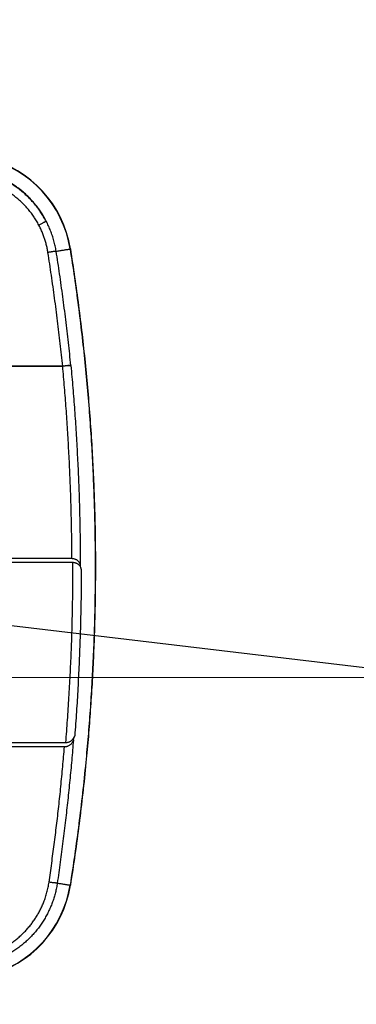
# Model space of a CAD drawing. Header units: millimetres. Extents: x -848 to 77789, y -17557 to 12238.
# Tile 50 of 79: x 72035 to 72213, y -12506 to -11987. Entities that reach past the tile are written whole.
import ezdxf
from ezdxf import colors
from ezdxf.entities.mleader import LeaderData, LeaderLine
from ezdxf.math import Vec2, Vec3

# ---------------------------------------------------------------- set-up
doc = ezdxf.new("R2010")
doc.units = ezdxf.units.MM
doc.layers.add('RR_IWK_opisy_piony', color=7, linetype='Continuous', lineweight=13)
doc.styles.add('Garamond', font='GARA.TTF')

# ---------------------------------------------------------------- blocks, each defined once
blk = doc.blocks.new('A$C661458EC')
at = {"color": 7, "linetype": 'Continuous', "lineweight": 25}
for p, q in [((3.554, -1.754), (3.551, -1.754)), ((0.81, -3.125), (3.464, -3.125)), ((3.464, -3.125), (0.811, -3.125)), ((3.572, -5.372), (-3.669, -5.372)), ((3.584, -5.421), (-3.681, -5.421)), ((-3.598, -7.524), (3.501, -7.524)), ((3.485, -7.573), (-3.583, -7.573)), ((3.551, -9.191), (3.554, -9.191))]:
    blk.add_line(p, q, dxfattribs=at)
for centre, radius, start, end in [((2.274, -1.955), 1.293, 8.9572, 76.3421), ((2.274, -1.955), 1.296, 8.9572, 76.3421), ((2.274, -8.99), 1.293, 283.6579, 351.0428), ((2.274, -8.99), 1.296, 283.6579, 351.0428)]:
    blk.add_arc(centre, radius, start, end, dxfattribs=at)
blk.add_open_spline([(3.271, -1.428), (3.261, -1.411), (3.242, -1.376), (3.21, -1.326), (3.176, -1.277), (3.139, -1.23), (3.099, -1.186), (3.057, -1.143), (3.013, -1.103), (2.967, -1.065), (2.919, -1.03), (2.869, -0.997), (2.818, -0.967), (2.765, -0.939), (2.71, -0.915), (2.655, -0.893), (2.598, -0.875), (2.56, -0.865), (2.54, -0.86)], degree=3, dxfattribs=at)
for points, knots in [([(3.271, -1.428), (3.262, -1.412), (3.245, -1.379), (3.216, -1.331), (3.185, -1.286), (3.152, -1.243), (3.118, -1.203), (3.083, -1.164), (3.047, -1.128), (3.01, -1.094), (2.972, -1.063), (2.932, -1.032), (2.89, -1.003), (2.846, -0.976), (2.802, -0.951), (2.757, -0.928), (2.713, -0.908), (2.67, -0.891), (2.627, -0.876), (2.585, -0.863), (2.556, -0.855), (2.542, -0.852)], [0, 0, 0, 0, 0.058929, 0.11693, 0.174001, 0.23014, 0.285345, 0.339612, 0.392942, 0.44533, 0.496776, 0.547278, 0.602715, 0.656963, 0.71002, 0.761884, 0.812552, 0.86115, 0.908592, 0.954876, 1, 1, 1, 1]), ([(3.185, -1.474), (3.176, -1.458), (3.159, -1.426), (3.129, -1.38), (3.098, -1.336), (3.064, -1.293), (3.028, -1.252), (2.99, -1.213), (2.949, -1.177), (2.907, -1.142), (2.863, -1.11), (2.818, -1.08), (2.771, -1.052), (2.722, -1.027), (2.673, -1.005), (2.622, -0.985), (2.57, -0.968), (2.535, -0.959), (2.517, -0.954)], [0, 0, 0, 0, 0.0625765, 0.124985, 0.187401, 0.2499998, 0.3125652, 0.37497, 0.4373898, 0.4999998, 0.5625652, 0.62497, 0.6873898, 0.7499998, 0.8125765, 0.874985, 0.937401, 1, 1, 1, 1]), ([(3.185, -1.474), (3.189, -1.471), (3.199, -1.466), (3.213, -1.459), (3.227, -1.452), (3.24, -1.445), (3.251, -1.439), (3.26, -1.434), (3.267, -1.43), (3.27, -1.429), (3.271, -1.428)], [0, 0, 0, 0, 0.118599, 0.241606, 0.36957, 0.499592, 0.629346, 0.757068, 0.880964, 1, 1, 1, 1]), ([(3.292, -1.795), (3.289, -1.779), (3.284, -1.748), (3.273, -1.701), (3.26, -1.656), (3.245, -1.61), (3.227, -1.564), (3.208, -1.518), (3.192, -1.489), (3.185, -1.474)], [0, 0, 0, 0, 0.140785, 0.280853, 0.420471, 0.55991, 0.706092, 0.852686, 1, 1, 1, 1]), ([(3.388, -1.78), (3.384, -1.759), (3.377, -1.719), (3.362, -1.658), (3.345, -1.599), (3.323, -1.541), (3.299, -1.484), (3.28, -1.447), (3.271, -1.428)], [0, 0, 0, 0, 0.16751, 0.334076, 0.500153, 0.666196, 0.832661, 1, 1, 1, 1]), ([(3.388, -1.78), (3.386, -1.78), (3.384, -1.78), (3.376, -1.782), (3.366, -1.783), (3.353, -1.785), (3.339, -1.787), (3.324, -1.79), (3.308, -1.792), (3.297, -1.794), (3.292, -1.795)], [0, 0, 0, 0, 0.118796, 0.242755, 0.370411, 0.5, 0.629588, 0.757244, 0.881203, 1, 1, 1, 1]), ([(3.464, -3.125), (3.454, -3.036), (3.436, -2.859), (3.404, -2.594), (3.37, -2.328), (3.333, -2.061), (3.305, -1.884), (3.292, -1.795)], [0, 0, 0, 0, 0.198745, 0.398092, 0.598067, 0.798695, 1, 1, 1, 1]), ([(3.388, -1.78), (3.396, -1.779), (3.412, -1.776), (3.435, -1.772), (3.456, -1.769), (3.475, -1.766), (3.493, -1.763), (3.51, -1.761), (3.525, -1.758), (3.539, -1.756), (3.547, -1.755), (3.551, -1.754)], [0, 0, 0, 0, 0.123543, 0.243811, 0.360962, 0.475154, 0.586543, 0.693366, 0.797785, 0.899947, 1, 1, 1, 1]), ([(3.56, -3.115), (3.551, -3.026), (3.532, -2.847), (3.501, -2.58), (3.466, -2.312), (3.429, -2.046), (3.402, -1.869), (3.388, -1.78)], [0, 0, 0, 0, 0.200078, 0.400091, 0.600066, 0.800028, 1, 1, 1, 1]), ([(3.551, -1.754), (3.568, -1.864), (3.602, -2.085), (3.647, -2.416), (3.688, -2.748), (3.724, -3.081), (3.756, -3.414), (3.782, -3.747), (3.804, -4.072), (3.82, -4.388), (3.832, -4.694), (3.84, -5.001), (3.844, -5.307), (3.844, -5.614), (3.841, -5.921), (3.833, -6.227), (3.821, -6.534), (3.805, -6.84), (3.786, -7.146), (3.762, -7.452), (3.733, -7.775), (3.697, -8.117), (3.654, -8.476), (3.606, -8.834), (3.569, -9.072), (3.551, -9.191)], [0, 0, 0, 0, 0.0448, 0.0896, 0.1344, 0.1792, 0.224, 0.2688, 0.3136, 0.354667, 0.395733, 0.4368, 0.477867, 0.518933, 0.56, 0.601067, 0.642134, 0.6832, 0.724267, 0.765334, 0.8064, 0.8548, 0.9032, 0.9516, 1, 1, 1, 1]), ([(3.554, -1.754), (3.571, -1.864), (3.605, -2.084), (3.65, -2.416), (3.691, -2.748), (3.727, -3.081), (3.758, -3.414), (3.785, -3.747), (3.806, -4.072), (3.823, -4.387), (3.835, -4.694), (3.843, -5.001), (3.847, -5.307), (3.847, -5.614), (3.843, -5.921), (3.835, -6.227), (3.824, -6.534), (3.808, -6.84), (3.788, -7.146), (3.765, -7.452), (3.736, -7.776), (3.7, -8.117), (3.657, -8.476), (3.609, -8.834), (3.572, -9.072), (3.554, -9.191)], [0, 0, 0, 0, 0.0448, 0.0896, 0.1344, 0.1792, 0.224, 0.2688, 0.3136, 0.354667, 0.395733, 0.4368, 0.477867, 0.518933, 0.56, 0.601067, 0.642134, 0.6832, 0.724267, 0.765334, 0.8064, 0.8548, 0.9032, 0.9516, 1, 1, 1, 1]), ([(3.56, -3.115), (3.56, -3.115), (3.558, -3.115), (3.555, -3.115), (3.551, -3.116), (3.546, -3.116), (3.54, -3.117), (3.534, -3.117), (3.525, -3.118), (3.515, -3.119), (3.503, -3.121), (3.492, -3.122), (3.482, -3.123), (3.472, -3.124), (3.466, -3.124), (3.464, -3.125)], [0, 0, 0, 0, 0.061945, 0.131877, 0.210044, 0.274147, 0.342889, 0.416124, 0.493596, 0.60049, 0.698787, 0.787925, 0.867732, 0.938322, 1, 1, 1, 1]), ([(3.561, -3.118), (3.559, -3.118), (3.556, -3.118), (3.549, -3.119), (3.538, -3.119), (3.526, -3.12), (3.511, -3.121), (3.496, -3.122), (3.48, -3.123), (3.469, -3.124), (3.464, -3.125)], [0, 0, 0, 0, 0.118841, 0.242826, 0.370491, 0.500073, 0.629645, 0.75728, 0.881218, 1, 1, 1, 1]), ([(3.572, -5.372), (3.572, -5.289), (3.57, -5.121), (3.566, -4.87), (3.558, -4.618), (3.549, -4.366), (3.536, -4.116), (3.522, -3.867), (3.505, -3.62), (3.486, -3.372), (3.471, -3.207), (3.464, -3.125)], [0, 0, 0, 0, 0.111634, 0.223335, 0.335114, 0.446981, 0.558949, 0.669025, 0.779219, 0.889541, 1, 1, 1, 1]), ([(3.56, -3.115), (3.56, -3.116), (3.56, -3.117), (3.561, -3.118), (3.561, -3.118)], [0, 0, 0, 0, 0.558952, 1, 1, 1, 1]), ([(3.561, -3.118), (3.568, -3.205), (3.584, -3.379), (3.604, -3.639), (3.621, -3.899), (3.636, -4.16), (3.648, -4.419), (3.658, -4.677), (3.664, -4.934), (3.669, -5.19), (3.669, -5.361), (3.67, -5.447)], [0, 0, 0, 0, 0.112033, 0.224034, 0.336012, 0.447978, 0.559943, 0.669918, 0.779912, 0.889936, 1, 1, 1, 1]), ([(3.574, -5.372), (3.573, -5.372), (3.573, -5.372), (3.572, -5.372), (3.572, -5.372)], [0, 0, 0, 0, 0.5599573, 1, 1, 1, 1]), ([(3.574, -5.372), (3.579, -5.373), (3.589, -5.373), (3.603, -5.377), (3.615, -5.381), (3.625, -5.386), (3.634, -5.392), (3.642, -5.399), (3.65, -5.407), (3.656, -5.416), (3.662, -5.426), (3.667, -5.436), (3.669, -5.443), (3.67, -5.447)], [0, 0, 0, 0, 0.101331, 0.204724, 0.280422, 0.357306, 0.436595, 0.52119, 0.608498, 0.699459, 0.79758, 0.897477, 1, 1, 1, 1]), ([(3.501, -7.524), (3.508, -7.437), (3.521, -7.261), (3.538, -6.998), (3.553, -6.735), (3.565, -6.472), (3.574, -6.209), (3.58, -5.946), (3.584, -5.684), (3.584, -5.508), (3.584, -5.421)], [0, 0, 0, 0, 0.125255, 0.250411, 0.37548, 0.500476, 0.625413, 0.750303, 0.875161, 1, 1, 1, 1]), ([(3.681, -5.496), (3.68, -5.49), (3.677, -5.479), (3.669, -5.466), (3.661, -5.455), (3.653, -5.447), (3.645, -5.44), (3.636, -5.434), (3.626, -5.429), (3.616, -5.426), (3.608, -5.423), (3.597, -5.421), (3.589, -5.421), (3.584, -5.421)], [0, 0, 0, 0, 0.1532393, 0.3010135, 0.3924931, 0.4799366, 0.5643202, 0.6438303, 0.7205689, 0.7958028, 0.8479733, 0.8990253, 1, 1, 1, 1]), ([(3.681, -5.496), (3.681, -5.588), (3.68, -5.774), (3.675, -6.053), (3.667, -6.331), (3.656, -6.61), (3.642, -6.888), (3.626, -7.166), (3.612, -7.352), (3.605, -7.444)], [0, 0, 0, 0, 0.142813, 0.285671, 0.428555, 0.571449, 0.714333, 0.857189, 1, 1, 1, 1]), ([(3.681, -5.496), (3.679, -5.486), (3.675, -5.47), (3.671, -5.454), (3.67, -5.447)], [0, 0, 0, 0, 0.56, 1, 1, 1, 1]), ([(3.501, -7.524), (3.506, -7.524), (3.517, -7.523), (3.532, -7.52), (3.544, -7.515), (3.554, -7.51), (3.564, -7.503), (3.573, -7.496), (3.581, -7.487), (3.589, -7.478), (3.595, -7.467), (3.601, -7.456), (3.604, -7.448), (3.605, -7.444)], [0, 0, 0, 0, 0.099172, 0.201429, 0.276643, 0.353399, 0.432838, 0.517895, 0.605758, 0.697298, 0.796363, 0.896994, 1, 1, 1, 1]), ([(3.589, -7.496), (3.592, -7.486), (3.597, -7.469), (3.603, -7.452), (3.605, -7.444)], [0, 0, 0, 0, 0.559992, 1, 1, 1, 1]), ([(3.305, -9.157), (3.315, -9.084), (3.336, -8.936), (3.365, -8.715), (3.393, -8.494), (3.419, -8.268), (3.443, -8.039), (3.465, -7.806), (3.479, -7.651), (3.485, -7.573)], [0, 0, 0, 0, 0.14007, 0.280098, 0.420094, 0.560071, 0.706705, 0.853343, 1, 1, 1, 1]), ([(3.589, -7.496), (3.583, -7.574), (3.57, -7.731), (3.548, -7.965), (3.524, -8.2), (3.497, -8.437), (3.468, -8.679), (3.436, -8.923), (3.413, -9.086), (3.401, -9.167)], [0, 0, 0, 0, 0.140004, 0.279985, 0.419955, 0.559927, 0.706582, 0.853268, 1, 1, 1, 1]), ([(3.507, -7.573), (3.503, -7.573), (3.496, -7.573), (3.488, -7.573), (3.485, -7.573)], [0, 0, 0, 0, 0.559741, 1, 1, 1, 1]), ([(3.589, -7.496), (3.587, -7.501), (3.584, -7.511), (3.577, -7.524), (3.568, -7.536), (3.557, -7.547), (3.546, -7.556), (3.533, -7.564), (3.52, -7.57), (3.511, -7.572), (3.507, -7.573)], [0, 0, 0, 0, 0.146531, 0.289277, 0.424257, 0.552961, 0.674088, 0.78972, 0.896933, 1, 1, 1, 1]), ([(2.523, -10.021), (2.541, -10.016), (2.577, -10.007), (2.63, -9.989), (2.681, -9.968), (2.732, -9.945), (2.781, -9.92), (2.829, -9.891), (2.873, -9.862), (2.915, -9.831), (2.954, -9.798), (2.992, -9.764), (3.028, -9.728), (3.062, -9.691), (3.094, -9.651), (3.124, -9.611), (3.152, -9.569), (3.178, -9.525), (3.203, -9.481), (3.225, -9.435), (3.245, -9.385), (3.264, -9.332), (3.281, -9.275), (3.295, -9.217), (3.301, -9.177), (3.305, -9.157)], [0, 0, 0, 0, 0.045038, 0.090083, 0.135094, 0.180028, 0.22484, 0.269486, 0.314019, 0.354893, 0.395951, 0.437177, 0.478405, 0.519468, 0.560344, 0.601163, 0.642061, 0.683149, 0.724456, 0.765715, 0.806746, 0.854927, 0.903081, 0.951381, 1, 1, 1, 1]), ([(3.401, -9.167), (3.398, -9.186), (3.392, -9.223), (3.38, -9.278), (3.365, -9.332), (3.347, -9.385), (3.327, -9.437), (3.304, -9.489), (3.279, -9.539), (3.251, -9.588), (3.221, -9.636), (3.189, -9.682), (3.155, -9.726), (3.118, -9.768), (3.079, -9.809), (3.038, -9.848), (2.996, -9.885), (2.952, -9.919), (2.906, -9.951), (2.858, -9.981), (2.809, -10.009), (2.759, -10.034), (2.707, -10.057), (2.655, -10.077), (2.601, -10.095), (2.564, -10.105), (2.546, -10.109)], [0, 0, 0, 0, 0.041869, 0.083484, 0.124955, 0.166391, 0.207904, 0.249604, 0.291515, 0.333341, 0.374931, 0.416369, 0.457786, 0.499327, 0.541085, 0.582936, 0.624699, 0.66625, 0.70768, 0.749136, 0.790733, 0.832465, 0.874293, 0.916181, 0.958094, 1, 1, 1, 1]), ([(3.401, -9.167), (3.399, -9.167), (3.397, -9.168), (3.389, -9.167), (3.379, -9.166), (3.366, -9.165), (3.352, -9.164), (3.337, -9.162), (3.321, -9.16), (3.31, -9.158), (3.305, -9.157)], [0, 0, 0, 0, 0.118894, 0.242795, 0.37047, 0.5, 0.62953, 0.757205, 0.881106, 1, 1, 1, 1]), ([(3.401, -9.167), (3.408, -9.168), (3.423, -9.171), (3.443, -9.174), (3.463, -9.177), (3.481, -9.18), (3.497, -9.182), (3.512, -9.185), (3.526, -9.187), (3.539, -9.189), (3.547, -9.19), (3.551, -9.191)], [0, 0, 0, 0, 0.122733, 0.242436, 0.359248, 0.473311, 0.584763, 0.691818, 0.796622, 0.899306, 1, 1, 1, 1])]:
    blk.add_open_spline(points, degree=3, knots=knots, dxfattribs=at)
blk = doc.blocks.new('_None')

msp = doc.modelspace()

# ---------------------------------------------------------------- linework, layer by layer
at = {"color": 7, "linetype": 'Continuous', "lineweight": 0}
msp.add_line((72337.5, -12333.49), (71985.1, -12333.49), dxfattribs=at)

# ---------------------------------------------------------------- block references
at = {"lineweight": 0, "xscale": 45, "yscale": 45, "zscale": 45}
msp.add_blockref('A$C661458EC', (71902.19, -12029.19), dxfattribs=at)

# ---------------------------------------------------------------- next in the draw order: leaders
at = {"layer": 'RR_IWK_opisy_piony'}
ml = msp.add_multileader_mtext('Standard', dxfattribs=at)
ml.set_content('Zestawy ciepłomierzowe\\P- zawór kulowy DN15/DN20\\P- filtr siatkowy DN15/DN20\\P- ciepłomierz {\\A1;q{\\H0.7x;nom}=0,6 m{\\H0.7x;\\S3^ ;}/h DN15}\\P- zawór kulowy DN15/DN20\\P', color=256, style='Garamond')
ml.set_leader_properties()
ml.set_arrow_properties(name='NONE')
ml.build(insert=Vec2(0, 0))
ml.multileader.update_dxf_attribs({"text_left_attachment_type": 2, "text_right_attachment_type": 2, "dogleg_length": 0, "arrow_head_size": 0.18})
ctx = ml.context
ctx.base_point, ctx.char_height, ctx.arrow_head_size, ctx.landing_gap_size, ctx.plane_origin = Vec3(72890.1, -11459.83), 200, 0.18, 25, Vec3(97310.05, 87237.63)
ctx.left_attachment, ctx.right_attachment = 2, 2
notes = []
notes.append((ctx, [(1, (1, 1, 0), (72890.1, -11460), (1, 0), 0, [(0, [(72366.06, -12346.01), (71897.53, -12290.67), (71464.8, -12192.36)], 0, [])])]))
ctx.mtext.insert = Vec3(72915.1, -10630.57)
ctx.mtext.has_bg_fill, ctx.mtext.bg_color, ctx.mtext.bg_scale_factor, ctx.mtext.bg_transparency, ctx.mtext.use_window_bg_color = 1, -1027028792, 1, 0, 1
for ctx, leaders in notes:
    for number, flags, end, landing, length, lines in leaders:
        leader = LeaderData()
        leader.index, (leader.has_last_leader_line, leader.has_dogleg_vector, leader.attachment_direction) = number, flags
        leader.last_leader_point, leader.dogleg_vector, leader.dogleg_length = Vec3(end), Vec3(landing), length
        for number, points, colour, breaks in lines:
            line = LeaderLine()
            line.index, line.vertices, line.color, line.breaks = number, Vec3.list(points), colors.encode_raw_color(colour), breaks
            leader.lines.append(line)
        ctx.leaders.append(leader)

doc.saveas('drawing.dxf')
